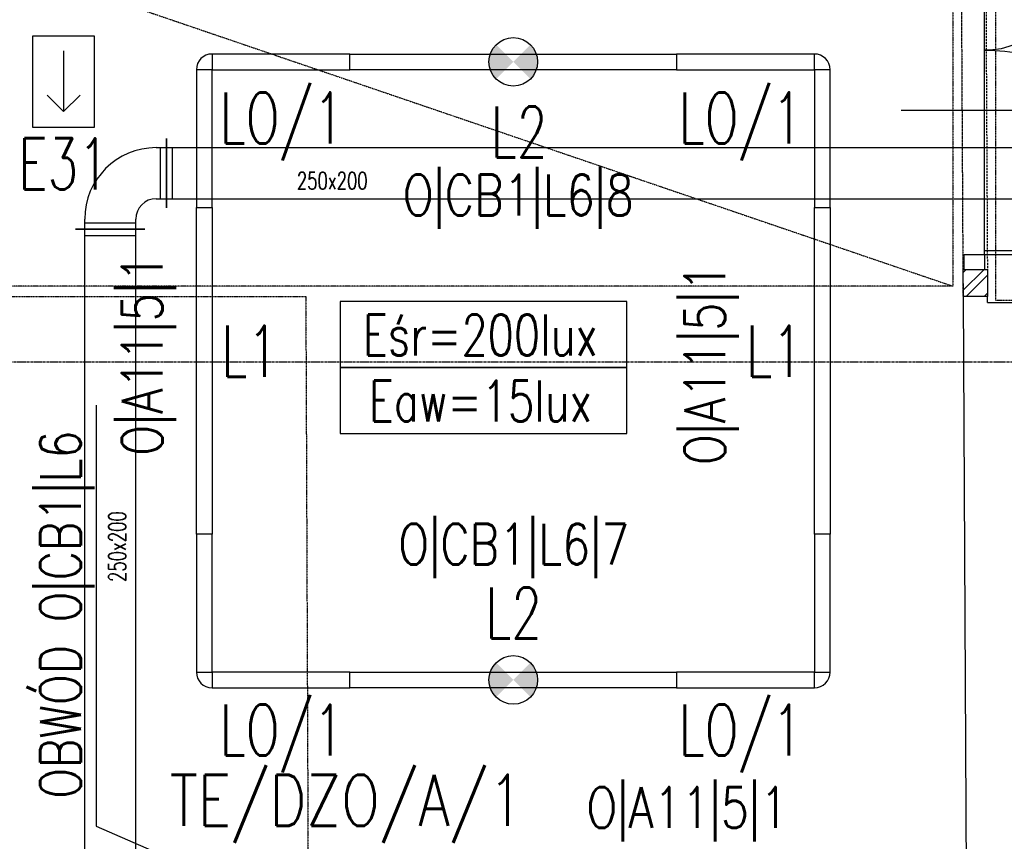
# Model space of a CAD drawing. Header units: inches. Extents: x -281236 to -70395, y 38777 to 102341.
# Tile 168 of 244: x -142139 to -141656, y 60892 to 61294. Entities that reach past the tile are written whole.
import ezdxf
from ezdxf.enums import TextEntityAlignment as Align

# ---------------------------------------------------------------- set-up
doc = ezdxf.new("R2010")
doc.units = ezdxf.units.IN
doc.header["$MEASUREMENT"] = 0
for name, pattern in [('CENTER', [2, 1.25, -0.25, 0.25, -0.25]), ('DASHDOT', [1, 0.5, -0.25, 0, -0.25]), ('DASHED2', [0.375, 0.25, -0.125]), ('DIVIDE', [31.75, 12.7, -6.35, 0, -6.35, 0, -6.35])]:
    doc.linetypes.add(name, pattern=pattern)
doc.layers.get('0').update_dxf_attribs({"color": 101})
for name, color, linetype in [('Drz---drzwi', 5, 'Continuous'), ('E-90', 6, 'Continuous'), ('E35', 6, 'Continuous'), ('E50', 3, 'Continuous'), ('Ins-went', 141, 'Continuous'), ('Os-osie glowne', 8, 'CENTER'), ('Sc-cegla pelna', 32, 'Continuous'), ('Sc-cegla pelna-hatch', 8, 'Continuous'), ('Sc-gazobeton', 45, 'Continuous'), ('Sc-nad', 5, 'DASHED2'), ('Sc-nadproza kon', 5, 'DASHED2'), ('Suf-widok', 8, 'Continuous')]:
    doc.layers.add(name, color=color, linetype=linetype)
doc.styles.add('ROMANS', font='romans', dxfattribs={"width": 0.85})
doc.styles.add('tab-bud$0$ROMANS', font='romans', dxfattribs={"width": 0.7})

# ---------------------------------------------------------------- blocks, each defined once
blk = doc.blocks.new('kier')
at = {"layer": 'E35', "ltscale": 0.2}
for p, q in [((7.812901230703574, 14.99999999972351), (15.92769662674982, 23.11479539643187)), ((37.59934677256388, 15.00000000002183), (7.812901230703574, 14.99999999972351)), ((7.812901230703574, 14.99999999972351), (15.9276966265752, 6.885204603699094))]:
    blk.add_line(p, q, dxfattribs=at)
blk.add_lwpolyline([(2.328306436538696e-10, 29.99999999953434), (45.00000000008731, 30.00000000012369), (45.0000000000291, 5.893525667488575e-10), (0, 0)], close=True, dxfattribs=at)
blk = doc.blocks.new('_DKGJHF')
at = {"ltscale": 7}
for p, q in [((-21.08464803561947, -77.00000000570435), (35.91535196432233, -77.00000000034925)), ((-4.999999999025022, -147.4999999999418), (-104.999999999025, -147.5000000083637)), ((-4.999999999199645, -145.5), (-104.9799979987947, -145.5000000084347))]:
    blk.add_line(p, q, dxfattribs=at)
for points in [[(5, -7.5), (5, 0), (-5, 0), (-4.999999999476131, -7.5)], [(5.000000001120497, -155), (5.000000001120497, -147.5), (-4.999999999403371, -147.5), (-4.999999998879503, -155)]]:
    blk.add_lwpolyline(points, close=True, dxfattribs=at)
for points in [[(-44.99999999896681, -7.500000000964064), (-4.999999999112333, -7.5)], [(-4.999999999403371, -147.4999999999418), (-4.999999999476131, -7.500000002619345)]]:
    blk.add_lwpolyline(points, dxfattribs=at)
for centre, radius, start, end in [((-4.999999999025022, -7.5), 39.99999999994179, 180.0000000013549, 269.9999999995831), ((-4.999999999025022, -147.4999999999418), 100, 90.00000000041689, 180.0000000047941)]:
    blk.add_arc(centre, radius, start, end)

msp = doc.modelspace()

# ---------------------------------------------------------------- hatches: boundary and pattern name
at = {"layer": 'E35'}
h = msp.add_hatch(color=256, dxfattribs=at)
edge = h.paths.add_edge_path()
edge.add_arc((-141896.9192635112, 61273.39645670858), 11.87999999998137, 315.0000000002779, 405.00000000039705, ccw=False)
edge.add_line((-141888.5188349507, 61264.99602814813), (-141896.9192635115, 61273.39645670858))
edge.add_line((-141896.9192635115, 61273.39645670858), (-141888.5188349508, 61281.79688526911))
edge = h.paths.add_edge_path()
edge.add_arc((-141896.9192635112, 61273.39645670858), 11.87999999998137, 495.0000000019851, 584.9999999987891, ccw=False)
edge.add_line((-141905.319692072, 61281.79688526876), (-141896.9192635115, 61273.39645670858))
edge.add_line((-141896.9192635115, 61273.39645670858), (-141905.3196920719, 61264.99602814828))
h = msp.add_hatch(color=256, dxfattribs=at)
edge = h.paths.add_edge_path()
edge.add_arc((-141896.9192635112, 60970.69645670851), 11.87999999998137, 315.0000000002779, 405.00000000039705, ccw=False)
edge.add_line((-141888.5188349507, 60962.29602814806), (-141896.9192635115, 60970.69645670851))
edge.add_line((-141896.9192635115, 60970.69645670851), (-141888.5188349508, 60979.09688526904))
edge = h.paths.add_edge_path()
edge.add_arc((-141896.9192635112, 60970.69645670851), 11.87999999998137, 495.0000000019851, 584.9999999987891, ccw=False)
edge.add_line((-141905.319692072, 60979.09688526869), (-141896.9192635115, 60970.69645670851))
edge.add_line((-141896.9192635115, 60970.69645670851), (-141905.3196920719, 60962.29602814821))
at = {"layer": 'Sc-cegla pelna-hatch'}
h = msp.add_hatch(dxfattribs=at)
h.set_pattern_fill('ANSI32', color=256, scale=25, style=0)
h.set_pattern_definition([(45, (2.823071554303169e-09, 7.275957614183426e-12), (-6.629126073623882, 6.629126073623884), []), (45, (4.419417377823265, 7.275957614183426e-12), (-6.629126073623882, 6.629126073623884), [])])
h.paths.add_polyline_path([(-141664.6890877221, 61171.54352799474), (-141676.7053629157, 61171.54352799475), (-141676.6351811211, 61158.5434610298), (-141664.6191192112, 61158.54346102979)])

# ---------------------------------------------------------------- linework, layer by layer
at = {"layer": 'E35'}
for p, q in [((-142101.2149518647, 61105.31137707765), (-142101.2149518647, 60898.97985969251)), ((-142101.2149518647, 60898.97985969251), (-142012.9419913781, 60860.83292864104))]:
    msp.add_line(p, q, dxfattribs=at)
for points in [[(-141976.9192635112, 61269.54645670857), (-141976.9192635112, 61277.24645670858), (-142044.4192635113, 61277.24645670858), (-142044.4192635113, 61269.54645670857)], [(-141816.9192635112, 61277.24645670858), (-141816.9192635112, 61269.54645670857), (-141976.9192635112, 61269.54645670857), (-141976.9192635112, 61277.24645670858)], [(-141749.4192635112, 61269.54645670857), (-141749.4192635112, 61277.24645670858), (-141816.9192635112, 61277.24645670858), (-141816.9192635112, 61269.54645670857)], [(-142044.4192635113, 61269.54645670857), (-142052.1192635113, 61269.54645670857), (-142052.1192635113, 61202.04645670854), (-142044.4192635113, 61202.04645670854)], [(-141741.7192635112, 61269.54645670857), (-141749.4192635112, 61269.54645670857), (-141749.4192635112, 61202.04645670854), (-141741.7192635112, 61202.04645670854)], [(-142052.1192635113, 61202.04645670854), (-142044.4192635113, 61202.04645670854), (-142044.4192635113, 61042.04645670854), (-142052.1192635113, 61042.04645670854)], [(-141749.4192635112, 61202.04645670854), (-141741.7192635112, 61202.04645670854), (-141741.7192635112, 61042.04645670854), (-141749.4192635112, 61042.04645670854)], [(-142044.4192635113, 61042.04645670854), (-142052.1192635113, 61042.04645670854), (-142052.1192635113, 60974.54645670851), (-142044.4192635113, 60974.54645670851)], [(-141741.7192635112, 61042.04645670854), (-141749.4192635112, 61042.04645670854), (-141749.4192635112, 60974.54645670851), (-141741.7192635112, 60974.54645670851)], [(-141976.9192635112, 60966.8464567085), (-141976.9192635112, 60974.54645670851), (-142044.4192635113, 60974.54645670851), (-142044.4192635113, 60966.8464567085)], [(-141816.9192635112, 60974.54645670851), (-141816.9192635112, 60966.8464567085), (-141976.9192635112, 60966.8464567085), (-141976.9192635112, 60974.54645670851)], [(-141749.4192635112, 60966.8464567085), (-141749.4192635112, 60974.54645670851), (-141816.9192635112, 60974.54645670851), (-141816.9192635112, 60966.8464567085)]]:
    msp.add_lwpolyline(points, close=True, dxfattribs=at)
at = {"layer": 'E35', "linetype": 'Continuous', "ltscale": 0.3}
for points in [[(-141981.63201726, 61123.73704220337), (-141841.2989777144, 61123.73704220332), (-141841.2989777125, 61156.01589236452), (-141981.632017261, 61156.01589236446)], [(-141981.6320172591, 61091.45819204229), (-141841.2989777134, 61091.45819204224), (-141841.2989777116, 61123.73704220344), (-141981.63201726, 61123.73704220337)]]:
    msp.add_lwpolyline(points, close=True, dxfattribs=at)
at = {"layer": 'E35'}
for centre in [(-141896.9192635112, 61273.39645670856), (-141896.9192635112, 60970.69645670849)]:
    msp.add_circle(centre, 11.87999999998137, dxfattribs=at)
for centre, start, end in [((-142044.4192635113, 61269.54645670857), 90, 180), ((-141749.4192635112, 61269.54645670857), 0, 90), ((-142044.4192635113, 60974.54645670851), 180, 270), ((-141749.4192635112, 60974.54645670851), 270, 0)]:
    msp.add_arc(centre, 7.700000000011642, start, end, dxfattribs=at)
at = {"layer": 'Ins-went'}
for p, q in [((-142066.8197168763, 61235.87430596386), (-142066.8197168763, 61201.87430596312)), ((-142066.819716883, 61201.87430596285), (-142066.8197168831, 61235.8743059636)), ((-142071.8197168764, 61231.37430596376), (-142066.8197168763, 61231.37430596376)), ((-142069.8197168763, 61231.37430596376), (-142069.8197168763, 61206.37430596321)), ((-142066.819716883, 61231.37430596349), (-141488.4197168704, 61231.37430596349)), ((-142063.819716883, 61206.37430596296), (-142063.819716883, 61231.3743059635)), ((-142071.8197168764, 61206.37430596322), (-142066.8197168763, 61206.37430596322)), ((-142066.819716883, 61206.37430596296), (-141488.4197168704, 61206.37430596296)), ((-142106.8197168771, 61191.37430596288), (-142106.8197168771, 61196.374305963)), ((-142081.8197168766, 61194.37430596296), (-142106.8197168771, 61194.37430596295)), ((-142081.8197168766, 61191.37430596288), (-142081.8197168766, 61196.374305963)), ((-142111.3197168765, 61191.3743059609), (-142077.319716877, 61191.3743059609)), ((-142077.3197168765, 61191.37430596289), (-142111.3197168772, 61191.37430596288)), ((-142111.3197168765, 61191.3743059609), (-142077.319716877, 61191.3743059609)), ((-142106.8197168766, 60845.4414077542), (-142106.8197168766, 61191.3743059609)), ((-142106.8197168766, 60852.47430596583), (-142106.8197168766, 61191.3743059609)), ((-142106.8197168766, 61188.37430596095), (-142081.8197168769, 61188.37430596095)), ((-142106.8197168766, 61188.37430596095), (-142081.8197168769, 61188.37430596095)), ((-142081.8197168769, 60845.4414077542), (-142081.8197168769, 61191.3743059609)), ((-142081.8197168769, 60852.47430596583), (-142081.8197168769, 61191.3743059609))]:
    msp.add_line(p, q, dxfattribs=at)
for radius in [35.00000000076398, 10.00000000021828]:
    msp.add_arc((-142071.8197168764, 61196.374305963), radius, 90, 180, dxfattribs=at)
at = {"layer": 'Os-osie glowne'}
msp.add_lwpolyline([(-143199.3964914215, 61126.54256131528), (-138010.8801488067, 61126.54256131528)], dxfattribs=at)
at = {"layer": 'Sc-cegla pelna'}
for points in [[(-141676.6351811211, 61158.54346102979), (-141673.2403238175, 60529.45166821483)], [(-141664.6030073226, 61155.54377134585), (-141664.6191192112, 61158.54346102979), (-141676.6351811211, 61158.54346102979)], [(-141664.6191192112, 61155.54377134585), (-141591.6105615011, 61155.54377134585), (-141591.6105615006, 61151.54377095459)]]:
    msp.add_lwpolyline(points, dxfattribs=at)
at = {"layer": 'Sc-gazobeton'}
for p, q in [((-141664.6890877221, 61171.54352799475), (-141676.7053629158, 61171.54352799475)), ((-141676.7053629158, 61171.54352799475), (-141676.6351811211, 61158.54346102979)), ((-141664.6890877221, 61171.54352799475), (-141664.6191192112, 61158.54346102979))]:
    msp.add_line(p, q, dxfattribs=at)
at = {"layer": 'Sc-nad', "ltscale": 4}
msp.add_lwpolyline([(-141665.523323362, 61326.54352799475), (-141664.6890877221, 61171.54352799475)], dxfattribs=at)
at = {"layer": 'Sc-nadproza kon', "linetype": 'DASHDOT', "ltscale": 0.5}
msp.add_line((-141677.6231306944, 61341.54548701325), (-141676.6351811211, 61158.54346102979), dxfattribs=at)
at = {"layer": 'Suf-widok', "linetype": 'DIVIDE', "ltscale": 0.02}
msp.add_line((-142189.0307600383, 61336.49017335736), (-141681.6351811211, 61163.54346102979), dxfattribs=at)
for points in [[(-142189.0307600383, 61336.49017335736), (-141681.6351811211, 61336.49017335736), (-141681.6351811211, 61163.54346102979), (-142189.0307600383, 61163.54346102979)], [(-141660.5233233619, 61336.54547519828), (-139537.6440043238, 61336.54547519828), (-139537.6440043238, 61156.54377097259), (-141660.5233233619, 61156.54377097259)]]:
    msp.add_lwpolyline(points, close=True, dxfattribs=at)
msp.add_lwpolyline([(-142188.145155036, 61158.54346102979), (-141998.5311049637, 61158.54346102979), (-141988.465843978, 58631.43495458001), (-142174.4394915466, 58632.13494088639)], dxfattribs=at)

# ---------------------------------------------------------------- block references
at = {"layer": 'Drz---drzwi', "xscale": -1}
msp.add_blockref('_DKGJHF', (-141671.0604972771, 61326.54352799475), dxfattribs=at)
at = {"layer": 'E50', "rotation": 90}
msp.add_blockref('kier', (-142102.1379872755, 61241.21521416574), dxfattribs=at)

# ---------------------------------------------------------------- texts
at = {"layer": 'E-90', "style": 'ROMANS'}
for s, rotation, width, p in [('O|CB1|L6|8', 3.335053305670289e-09, 0.8, (-141894.4727760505, 61206.78221783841)), ('O|A11|5|1', 89.99999999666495, 0.8, (-142077.2481215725, 61129.85725666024)), ('O|A11|5|1', 89.99999999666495, 0.8, (-141801.6427433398, 61125.2597649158)), ('Eśr=200lux', 359.9999999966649, 0.75, (-141912.9763861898, 61139.58416767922)), ('Eaw=15lux', 359.9999999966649, 0.75, (-141912.9763861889, 61107.30531751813)), ('OBWÓD O|CB1|L6', 90.00000000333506, 0.8, (-142118.7048374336, 61002.63106303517)), ('O|CB1|L6|7', 359.9999999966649, 0.8, (-141896.6427433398, 61035.74812157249)), ('O|A11|5|1', 3.335053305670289e-09, 0.8, (-141811.6857287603, 60906.76042695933))]:
    msp.add_text(s, height=20, rotation=rotation, dxfattribs=dict(at, width=width)).set_placement(p, align=Align.MIDDLE)
at = {"layer": 'E35', "style": 'ROMANS', "width": 0.7}
for s, p in [('LO/1', (-142010.2562455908, 61244.15173693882)), ('LO/1', (-141785.4903365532, 61244.15173693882)), ('L2', (-141894.0417276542, 61239.09610519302)), ('E31', (-142117.1379872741, 61223.4463639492)), ('L1', (-142025.9460611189, 61131.69471768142)), ('L1', (-141768.9460611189, 61131.69471768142)), ('L2', (-141896.7758186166, 61003.42731101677)), ('LO/1', (-142010.2562455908, 60944.3396643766)), ('LO/1', (-141785.4903365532, 60944.3396643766))]:
    msp.add_text(s, height=25, dxfattribs=at).set_placement(p, align=Align.MIDDLE)
at = {"layer": 'E50', "style": 'ROMANS', "width": 0.8}
msp.add_text('TE/DZO/A/1', height=25, dxfattribs=at).set_placement((-142065.1290634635, 60899.21999205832))
at = {"layer": 'Ins-went', "style": 'tab-bud$0$ROMANS', "width": 0.7}
msp.add_text('250x200', height=8.423999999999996, dxfattribs=at).set_placement((-142002.8854071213, 61210.97096499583))
msp.add_text('250x200', height=8.423999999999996, rotation=90, dxfattribs=at).set_placement((-142086.6689036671, 61018.66924159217))

doc.saveas('drawing.dxf')
